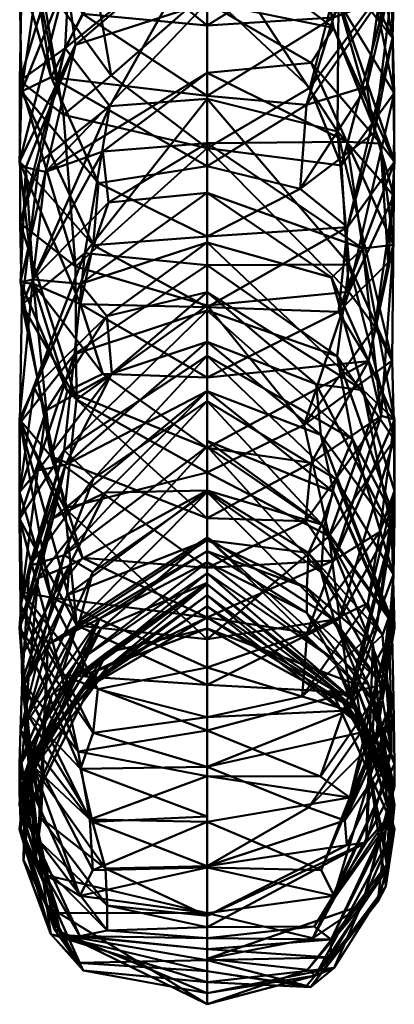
# Model space of a CAD drawing. Header units: millimetres. Extents: x -2000 to 2000, y -2000 to 2000.
# Tile 78 of 256: x -3 to 3, y -24 to -8. Entities that reach past the tile are written whole.
import ezdxf

# ---------------------------------------------------------------- set-up
doc = ezdxf.new("R2010")
doc.units = ezdxf.units.MM
doc.layers.add('E-LITE-EQPM', color=33, linetype='Continuous', lineweight=40)

msp = doc.modelspace()

# ---------------------------------------------------------------- meshes
at = {"layer": 'E-LITE-EQPM'}
mesh = msp.add_polyface(dxfattribs=at)
corners = [(0, -7.982, 3878.547), (0, -5.468, 3898.034), (-1.863, -7.402, 3886.243), (0, -7.052, 3838.874), (0, -9.706, 3818.286), (-1.558, -9.822, 3828.757), (-2.269, -8.892, 3842.468), (0, -4.55, 3858.276), (0, -7.042, 3384.539), (0, -5.918, 3368.799), (-2.249, -7.794, 3378.407), (-2.154, -6.627, 3859.791), (-2.667, -7.781, 3876.875), (-2.973, -5.266, 3887.267), (-2.95, -6.716, 3870.814), (-2.998, -9.414, 3853.646), (-2.298, -9.962, 3865.218), (-1.535, -9.33, 3874.575), (0, -10.495, 3859.06), (-2.689, -10.719, 3831.988), (-2.991, -11.693, 3837.216), (-2.497, -6.489, 3311.1), (-1.995, -8.345, 3328.092), (-3, -6.16, 3328.912), (0, -7.404, 3305.387), (-2.276, -5.164, 3289.564), (-3, -7.637, 3348.723), (-2.759, -5.798, 3339.814), (0, -8.53, 3321.136), (-2.968, -9.589, 3369.655), (-3, -10.709, 3391.481), (0, -9.656, 3336.885), (-2.495, -9.359, 3349.568), (-2.105, -8.841, 3395.433), (-2.682, -7.575, 3366.328), (-1.491, -5.951, 3361.408), (0, -10.781, 3352.635), (-1.735, -11.052, 3361.953), (0, -8.166, 3400.28), (-2.586, -10.872, 3416.043), (0, -9.29, 3416.02), (-2.561, -6.398, 3353.216)]
mesh.append_faces([[corners[k] for k in face] for face in [(3, 6, 7), (38, 39, 40), (8, 33, 38), (0, 17, 18)]], dxfattribs={"vtx0": -1, "vtx1": -1})
mesh.append_faces([[corners[k] for k in face] for face in [(6, 11, 7), (12, 2, 13), (14, 15, 16), (15, 14, 11), (13, 14, 12), (17, 16, 18), (5, 19, 6), (6, 15, 11), (15, 6, 20), (3, 5, 6), (16, 17, 12), (21, 22, 23), (24, 21, 25), (23, 26, 27), (22, 21, 28), (29, 30, 10), (22, 31, 32), (29, 26, 32), (30, 33, 10), (34, 10, 35), (29, 10, 34), (10, 33, 8), (32, 37, 29), (38, 33, 39), (23, 22, 32), (0, 2, 17), (16, 12, 14), (12, 17, 2), (41, 27, 26), (34, 41, 26), (32, 26, 23), (29, 34, 26), (41, 34, 35), (9, 35, 10)]], dxfattribs={"vtx0": -1, "vtx1": -1, "vtx2": -1})
mesh.append_faces([[corners[k] for k in face] for face in [(32, 31, 36), (21, 24, 28)]], dxfattribs={"vtx0": -1, "vtx2": -1})
mesh.append_faces([[corners[k] for k in face] for face in [(0, 1, 2), (3, 4, 5), (8, 9, 10), (28, 31, 22)]], dxfattribs={"vtx1": -1, "vtx2": -1})
mesh = msp.add_polyface(dxfattribs=at)
corners = [(0, -9.29, 3416.02), (0, -10.414, 3431.761), (2.238, -10.389, 3416.075), (2.759, -8.132, 3339.641), (2.025, -8.403, 3329.232), (3, -6.16, 3328.912), (2.213, -7.319, 3884.601), (0, -7.982, 3878.547), (1.646, -9.53, 3872.645), (2.968, -8.73, 3369.717), (1.735, -6.171, 3362.306), (1.824, -7.29, 3376.9), (0, -5.468, 3898.034), (2.108, -8.147, 3847.283), (2.991, -11.254, 3837.166), (2.089, -10.228, 3828.801), (2.95, -7.773, 3870.961), (2.154, -10.769, 3860.33), (0, -9.706, 3818.286), (0, -7.052, 3838.874), (2.998, -9.615, 3853.671), (2.298, -6.141, 3864.706), (0, -10.495, 3859.06), (0, -8.53, 3321.136), (0, -7.404, 3305.387), (1.564, -7.56, 3313.358), (3, -7.623, 3348.724), (1.678, -6.44, 3299.443), (2.783, -5.854, 3309.978), (2.027, -8.568, 3392.594), (3, -10.709, 3391.481), (0, -9.656, 3336.885), (1.594, -9.801, 3343.632), (2.495, -6.043, 3349.811), (0, -7.042, 3384.539), (0, -8.166, 3400.28), (1.67, -9.129, 3404.748), (2.778, -10.417, 3403.536), (0, -5.918, 3368.799), (0, -6.235, 3289.359), (2.561, -9.507, 3352.989), (2.682, -10.244, 3366.136)]
mesh.append_faces([[corners[k] for k in face] for face in [(7, 6, 12), (0, 36, 35)]], dxfattribs={"vtx0": -1, "vtx1": -1})
mesh.append_faces([[corners[k] for k in face] for face in [(3, 4, 5), (6, 7, 8), (9, 10, 11), (13, 14, 15), (16, 8, 17), (16, 20, 21), (20, 16, 17), (13, 21, 20), (13, 15, 19), (20, 14, 13), (5, 26, 3), (27, 25, 24), (28, 4, 25), (11, 29, 30), (31, 4, 32), (5, 4, 28), (9, 26, 33), (36, 37, 29), (11, 34, 29), (29, 37, 30), (9, 11, 30), (33, 10, 9), (23, 25, 4), (25, 27, 28), (2, 37, 36), (36, 0, 2), (36, 29, 35), (6, 8, 16), (32, 3, 40), (40, 3, 26), (3, 32, 4), (41, 40, 26), (33, 26, 5), (9, 41, 26)]], dxfattribs={"vtx0": -1, "vtx1": -1, "vtx2": -1})
mesh.append_faces([[corners[k] for k in face] for face in [(11, 38, 34), (27, 24, 39)]], dxfattribs={"vtx0": -1, "vtx2": -1})
mesh.append_faces([[corners[k] for k in face] for face in [(0, 1, 2), (18, 19, 15), (7, 22, 8), (23, 24, 25), (31, 23, 4), (34, 35, 29)]], dxfattribs={"vtx1": -1, "vtx2": -1})
mesh = msp.add_polyface(dxfattribs=at)
corners = [(2.899, -12.321, 3403.75), (2.586, -13.898, 3415.844), (2.105, -13.109, 3395.139), (0, -13.009, 3839.573), (2.269, -12.79, 3842.925), (0, -10.495, 3859.06), (0, -13.033, 3384.133), (0, -11.907, 3368.384), (2.249, -11.756, 3378.126), (2.154, -10.769, 3860.33), (0, -9.706, 3818.286), (2.089, -10.228, 3828.801), (2.274, -12.351, 3809.564), (2.965, -13.886, 3818.728), (0, -12.361, 3797.697), (2.998, -9.615, 3853.671), (2.991, -11.254, 3837.166), (1.558, -14.918, 3829.305), (2.082, -13.817, 3790.296), (0, -13.087, 3782.668), (2.689, -13.351, 3832.276), (2.968, -8.73, 3369.717), (3, -10.709, 3391.481), (1.594, -9.801, 3343.632), (1.491, -11.14, 3361.032), (0, -10.781, 3352.635), (2.682, -10.244, 3366.136), (2.494, -12.096, 3437.075), (1.992, -12.559, 3453.877), (3, -14.832, 3454.251), (0, -10.414, 3431.761), (2.238, -10.389, 3416.075), (2.985, -12.04, 3415.244), (2.778, -10.417, 3403.536), (2.791, -14.771, 3435.701), (0, -11.208, 3447.236), (0, -12.001, 3462.711), (2.499, -14.362, 3474.624), (0, -12.794, 3478.186), (0, -13.587, 3493.662), (1.746, -14.265, 3487.106), (0, -14.158, 3399.882), (1.646, -9.53, 3872.645), (0, -9.656, 3336.885), (2.561, -9.507, 3352.989)]
mesh.append_faces([[corners[k] for k in face] for face in [(3, 4, 5), (6, 2, 41), (25, 24, 7), (43, 23, 25)]], dxfattribs={"vtx0": -1, "vtx1": -1})
mesh.append_faces([[corners[k] for k in face] for face in [(0, 1, 2), (4, 9, 5), (10, 11, 12), (12, 11, 13), (4, 15, 9), (15, 4, 16), (3, 17, 4), (11, 16, 13), (12, 18, 14), (16, 4, 20), (21, 22, 8), (23, 24, 25), (22, 2, 8), (26, 8, 24), (27, 28, 29), (30, 27, 31), (31, 32, 33), (32, 31, 27), (21, 8, 26), (8, 2, 6), (27, 34, 32), (28, 27, 35), (28, 36, 37), (22, 33, 0), (22, 0, 2), (1, 0, 32), (33, 32, 0), (1, 32, 34), (9, 42, 5), (20, 13, 16), (44, 26, 24), (23, 44, 24), (7, 24, 8)]], dxfattribs={"vtx0": -1, "vtx1": -1, "vtx2": -1})
mesh.append_faces([[corners[k] for k in face] for face in [(12, 14, 10), (37, 36, 38), (27, 30, 35)]], dxfattribs={"vtx0": -1, "vtx2": -1})
mesh.append_faces([[corners[k] for k in face] for face in [(6, 7, 8), (19, 14, 18), (38, 39, 40), (35, 36, 28)]], dxfattribs={"vtx1": -1, "vtx2": -1})
mesh = msp.add_polyface(dxfattribs=at)
corners = [(-2.899, -10.804, 3403.852), (-2.586, -10.872, 3416.043), (-2.105, -8.841, 3395.433), (-2.997, -14.891, 3801.77), (-2.965, -12.991, 3818.638), (-1.957, -12.169, 3808.094), (0, -10.495, 3859.06), (-2.108, -12.386, 3847.796), (0, -13.009, 3839.573), (-2.968, -9.589, 3369.655), (-1.735, -11.052, 3361.953), (-1.824, -12.041, 3376.562), (-2.991, -11.693, 3837.216), (-2.089, -14.512, 3829.262), (-2.298, -9.962, 3865.218), (-2.998, -9.414, 3853.646), (-1.558, -9.822, 3828.757), (0, -9.706, 3818.286), (0, -12.361, 3797.697), (-2.12, -13.785, 3791.155), (0, -13.087, 3782.668), (-2.269, -8.892, 3842.468), (-2.689, -10.719, 3831.988), (-1.67, -10.548, 3425.946), (0, -9.29, 3416.02), (-2.027, -12.985, 3392.288), (-3, -10.709, 3391.481), (-2.495, -9.359, 3349.568), (0, -10.781, 3352.635), (-1.67, -14.102, 3404.412), (-2.778, -12.661, 3403.384), (0, -11.208, 3447.236), (0, -10.414, 3431.761), (-1.576, -11.362, 3439.53), (0, -11.907, 3368.384), (0, -13.033, 3384.133), (-2.238, -14.38, 3415.812), (-2.985, -12.634, 3415.205), (-2.791, -12.592, 3435.838), (-2.026, -12.662, 3455.082), (0, -12.001, 3462.711), (-1.604, -13.178, 3469.262), (0, -12.794, 3478.186)]
mesh.append_faces([[corners[k] for k in face] for face in [(6, 7, 8), (18, 5, 17), (40, 41, 42)]], dxfattribs={"vtx0": -1, "vtx1": -1})
mesh.append_faces([[corners[k] for k in face] for face in [(0, 1, 2), (3, 4, 5), (9, 10, 11), (7, 12, 13), (7, 14, 15), (14, 7, 6), (7, 13, 8), (5, 16, 17), (15, 12, 7), (13, 12, 4), (18, 19, 5), (12, 21, 22), (4, 16, 5), (23, 24, 1), (11, 25, 26), (27, 28, 10), (29, 30, 25), (11, 35, 25), (36, 37, 30), (25, 30, 26), (34, 11, 10), (9, 11, 26), (23, 33, 32), (38, 39, 33), (31, 33, 39), (1, 38, 23), (33, 23, 38), (26, 30, 0), (26, 0, 2), (1, 0, 37), (30, 37, 0), (1, 37, 38), (22, 4, 12), (22, 16, 4), (40, 39, 41)]], dxfattribs={"vtx0": -1, "vtx1": -1, "vtx2": -1})
mesh.append_faces([[corners[k] for k in face] for face in [(19, 18, 20), (11, 34, 35), (23, 32, 24)]], dxfattribs={"vtx0": -1, "vtx2": -1})
mesh.append_faces([[corners[k] for k in face] for face in [(31, 32, 33), (28, 34, 10), (40, 31, 39)]], dxfattribs={"vtx1": -1, "vtx2": -1})
mesh = msp.add_polyface(dxfattribs=at)
corners = [(2.997, -15.151, 3801.793), (2.965, -13.886, 3818.728), (1.957, -16.698, 3808.516), (0, -13.009, 3839.573), (0, -15.676, 3818.893), (1.558, -14.918, 3829.305), (1.826, -17.273, 3730.288), (0, -15.992, 3722.553), (0, -15.265, 3737.582), (2.959, -16.617, 3494.606), (1.746, -14.265, 3487.106), (1.824, -15.076, 3501.616), (2.766, -16.625, 3464.988), (2.026, -17.086, 3454.821), (3, -14.832, 3454.251), (2.274, -12.351, 3809.564), (2.689, -13.351, 3832.276), (2.269, -12.79, 3842.925), (2.331, -15.145, 3776.358), (0, -13.813, 3767.639), (0, -13.087, 3782.668), (2.989, -17.307, 3768.849), (2.061, -15.783, 3762.395), (3, -16.421, 3784.739), (1.878, -16.546, 3746.325), (0, -14.539, 3752.61), (2.082, -13.817, 3790.296), (1.67, -15.524, 3425.625), (0, -15.284, 3415.631), (2.586, -13.898, 3415.844), (2.791, -14.771, 3435.701), (2.494, -12.096, 3437.075), (3, -15.97, 3473.872), (1.576, -16.459, 3439.214), (0, -16.41, 3431.381), (0, -14.38, 3509.137), (0, -15.173, 3524.612), (2.026, -15.988, 3517.054), (2.499, -14.362, 3474.624), (0, -12.794, 3478.186), (1.835, -16.512, 3532.65), (0, -13.587, 3493.662), (0, -15.966, 3540.087), (0, -14.158, 3399.882), (2.105, -13.109, 3395.139), (1.992, -12.559, 3453.877)]
mesh.append_faces([[corners[k] for k in face] for face in [(19, 22, 25), (43, 29, 28)]], dxfattribs={"vtx0": -1, "vtx1": -1})
mesh.append_faces([[corners[k] for k in face] for face in [(0, 1, 2), (9, 10, 11), (12, 13, 14), (0, 15, 1), (5, 16, 17), (2, 5, 4), (21, 22, 18), (21, 18, 23), (24, 25, 22), (26, 15, 0), (19, 18, 22), (0, 23, 26), (26, 23, 18), (26, 18, 20), (1, 5, 2), (27, 28, 29), (14, 30, 31), (14, 32, 12), (27, 33, 34), (30, 13, 33), (14, 13, 30), (9, 32, 38), (38, 39, 10), (40, 37, 36), (11, 35, 37), (41, 11, 10), (38, 10, 9), (29, 30, 27), (33, 27, 30), (43, 44, 29), (14, 45, 38), (16, 5, 1), (38, 32, 14)]], dxfattribs={"vtx0": -1, "vtx1": -1, "vtx2": -1})
mesh.append_faces([[corners[k] for k in face] for face in [(6, 7, 8), (18, 19, 20), (24, 8, 25), (11, 41, 35), (40, 36, 42), (27, 34, 28)]], dxfattribs={"vtx0": -1, "vtx2": -1})
mesh.append_faces([[corners[k] for k in face] for face in [(3, 4, 5), (35, 36, 37)]], dxfattribs={"vtx1": -1, "vtx2": -1})
mesh = msp.add_polyface(dxfattribs=at)
corners = [(0, -15.284, 3415.631), (0, -16.41, 3431.381), (-2.238, -14.38, 3415.812), (0, -13.813, 3767.639), (-2.289, -15.323, 3773.093), (0, -13.087, 3782.668), (-2.766, -14.323, 3465.119), (-2.026, -12.662, 3455.082), (-3, -14.832, 3454.251), (0, -15.676, 3818.893), (0, -13.009, 3839.573), (-2.089, -14.512, 3829.262), (-2.997, -14.891, 3801.77), (-2.274, -16.248, 3809.931), (-2.965, -12.991, 3818.638), (-2.288, -16.998, 3745.344), (0, -14.539, 3752.61), (0, -15.265, 3737.582), (-1.957, -12.169, 3808.094), (-2.12, -13.785, 3791.155), (-3, -16.421, 3784.739), (-1.819, -15.774, 3759.203), (0, -13.033, 3384.133), (0, -14.158, 3399.882), (-2.027, -12.985, 3392.288), (-2.791, -12.592, 3435.838), (-2.494, -15.42, 3436.868), (-1.992, -17.043, 3453.611), (-2.985, -12.634, 3415.205), (-3, -15.993, 3473.871), (-1.604, -13.178, 3469.262), (-2.573, -14.689, 3478.344), (-1.523, -14.094, 3486.618), (0, -12.794, 3478.186), (-2.71, -15.644, 3491.163), (-2.268, -15.558, 3502.878), (-2.461, -16.406, 3515.258), (0, -14.38, 3509.137), (0, -13.587, 3493.662), (-1.628, -15.996, 3524.013), (0, -15.173, 3524.612), (0, -15.966, 3540.087), (-2.778, -12.661, 3403.384), (-1.67, -14.102, 3404.412), (-2.499, -17.675, 3474.443), (-2.844, -17.173, 3759.928)]
mesh.append_faces([[corners[k] for k in face] for face in [(3, 4, 5), (0, 43, 23), (16, 21, 3)]], dxfattribs={"vtx0": -1, "vtx1": -1})
mesh.append_faces([[corners[k] for k in face] for face in [(6, 7, 8), (12, 13, 14), (9, 11, 13), (13, 11, 14), (12, 18, 19), (20, 12, 19), (20, 19, 4), (19, 5, 4), (4, 3, 21), (16, 15, 21), (8, 25, 26), (26, 27, 8), (1, 26, 2), (28, 2, 26), (26, 25, 28), (8, 29, 6), (30, 6, 31), (30, 32, 33), (8, 7, 25), (34, 35, 32), (35, 36, 37), (36, 39, 37), (2, 42, 43), (43, 0, 2), (43, 24, 23), (31, 6, 29), (6, 30, 7), (34, 31, 29), (44, 29, 8), (31, 34, 32), (30, 31, 32), (38, 32, 35), (21, 45, 4)]], dxfattribs={"vtx0": -1, "vtx1": -1, "vtx2": -1})
mesh.append_faces([[corners[k] for k in face] for face in [(15, 16, 17)]], dxfattribs={"vtx0": -1, "vtx2": -1})
mesh.append_faces([[corners[k] for k in face] for face in [(0, 1, 2), (9, 10, 11), (22, 23, 24), (37, 38, 35), (40, 37, 39, 41), (38, 33, 32)]], dxfattribs={"vtx1": -1, "vtx2": -1})
mesh = msp.add_polyface(dxfattribs=at)
corners = [(-1.693, -18.166, 3702.342), (-2.038, -18.037, 3715.237), (0, -16.718, 3707.524), (-2.274, -16.248, 3809.931), (0, -18.344, 3798.213), (0, -15.676, 3818.893), (-2.989, -17.801, 3768.882), (-2.331, -18.914, 3776.631), (-3, -16.421, 3784.739), (0, -15.992, 3722.553), (-2.082, -18.126, 3790.646), (-2.289, -15.323, 3773.093), (-1.819, -15.774, 3759.203), (-2.288, -16.998, 3745.344), (-2.844, -17.173, 3759.928), (-1.826, -17.273, 3730.288), (0, -15.265, 3737.582), (-2.989, -19.795, 3732.807), (-2.997, -14.891, 3801.77), (-2.958, -19.022, 3752.995), (-1.992, -17.043, 3453.611), (-2.494, -15.42, 3436.868), (0, -17.204, 3446.879), (-3, -18.164, 3516.13), (-2.268, -15.558, 3502.878), (-2.959, -17.593, 3494.557), (0, -17.999, 3462.377), (-2.499, -17.675, 3474.443), (-3, -15.993, 3473.871), (-2.703, -17.369, 3527.357), (-2.954, -18.592, 3537.947), (-2.207, -17.171, 3540.468), (0, -16.936, 3570.8), (0, -16.759, 3555.562), (-2.547, -18.426, 3562.815), (-2.461, -16.406, 3515.258), (-2.238, -17.637, 3551.936), (0, -15.966, 3540.087), (-1.716, -18.011, 3578.544), (0, -17.112, 3586.038), (-1.991, -18.649, 3596.394), (0, -17.288, 3601.276), (-2.71, -15.644, 3491.163), (-1.628, -15.996, 3524.013), (0, -17.465, 3616.514), (-1.978, -18.912, 3612.294), (-3, -14.832, 3454.251), (0, -16.41, 3431.381), (-2.955, -19.12, 3551.633), (-1.592, -18.792, 3627.265), (0, -17.641, 3631.752), (0, -17.444, 3692.495)]
mesh.append_faces([[corners[k] for k in face] for face in [(9, 15, 16), (51, 0, 2), (37, 36, 33)]], dxfattribs={"vtx0": -1, "vtx1": -1})
mesh.append_faces([[corners[k] for k in face] for face in [(0, 1, 2), (6, 7, 8), (3, 10, 4), (8, 11, 6), (12, 13, 14), (15, 9, 1), (15, 13, 16), (13, 15, 17), (10, 3, 18), (18, 8, 10), (14, 19, 6), (10, 8, 7), (20, 21, 22), (23, 24, 25), (20, 26, 27), (25, 28, 27), (29, 30, 31), (35, 23, 29), (36, 37, 31), (38, 32, 34), (40, 39, 38), (25, 24, 42), (24, 23, 35), (43, 29, 31), (35, 29, 43), (25, 42, 28), (46, 20, 27), (48, 36, 31), (31, 37, 43), (36, 34, 33), (14, 6, 11), (19, 14, 13)]], dxfattribs={"vtx0": -1, "vtx1": -1, "vtx2": -1})
mesh.append_faces([[corners[k] for k in face] for face in [(3, 4, 5), (21, 47, 22), (49, 50, 44)]], dxfattribs={"vtx0": -1, "vtx2": -1})
mesh.append_faces([[corners[k] for k in face] for face in [(9, 2, 1), (32, 33, 34), (39, 32, 38), (41, 39, 40), (44, 41, 45), (22, 26, 20)]], dxfattribs={"vtx1": -1, "vtx2": -1})
mesh = msp.add_polyface(dxfattribs=at)
corners = [(2.812, -18.278, 3543.191), (1.835, -16.512, 3532.65), (1.625, -16.965, 3547.866), (1.878, -16.546, 3746.325), (1.826, -17.273, 3730.288), (0, -15.265, 3737.582), (2.038, -18.037, 3715.237), (0, -15.992, 3722.553), (0, -18.344, 3798.213), (2.12, -18.02, 3791.502), (1.957, -16.698, 3808.516), (2.997, -15.151, 3801.793), (3, -16.421, 3784.739), (0, -15.676, 3818.893), (2.289, -19.194, 3773.366), (2.989, -17.307, 3768.849), (2.989, -19.301, 3732.784), (0, -17.444, 3692.495), (0, -16.718, 3707.524), (2.38, -19.063, 3692.611), (0, -18.17, 3677.466), (2.958, -18.037, 3752.938), (2.061, -15.783, 3762.395), (0, -17.465, 3616.514), (2.341, -19.314, 3613.822), (0, -17.288, 3601.276), (0, -17.204, 3446.879), (0, -16.41, 3431.381), (1.576, -16.459, 3439.214), (3, -18.164, 3516.13), (2.268, -19.486, 3502.689), (2.959, -16.617, 3494.606), (1.604, -18.242, 3468.977), (2.766, -16.625, 3464.988), (2.573, -17.766, 3478.178), (0, -17.999, 3462.377), (2.026, -17.086, 3454.821), (2.026, -15.988, 3517.054), (1.824, -15.076, 3501.616), (2.905, -18.009, 3529.279), (1.598, -17.521, 3564.504), (2.655, -18.421, 3556.923), (0, -17.112, 3586.038), (2.034, -18.671, 3595.575), (1.598, -17.921, 3578.083), (0, -15.966, 3540.087), (0, -16.759, 3555.562), (0, -16.936, 3570.8), (2.71, -18.201, 3491.033), (3, -15.97, 3473.872), (0, -17.641, 3631.752), (2.066, -19.156, 3626.972), (2.575, -19.046, 3704.566)]
mesh.append_faces([[corners[k] for k in face] for face in [(8, 10, 13), (7, 6, 18), (23, 24, 25), (46, 2, 45), (47, 40, 46), (50, 51, 23)]], dxfattribs={"vtx0": -1, "vtx1": -1})
mesh.append_faces([[corners[k] for k in face] for face in [(0, 1, 2), (3, 4, 5), (4, 6, 7), (8, 9, 10), (11, 10, 9), (12, 11, 9), (12, 9, 14), (12, 14, 15), (16, 4, 3), (21, 16, 3), (21, 3, 22), (22, 15, 21), (29, 30, 31), (32, 33, 34), (37, 29, 38), (1, 0, 39), (2, 40, 41), (42, 43, 44), (31, 38, 29), (29, 37, 39), (45, 2, 1), (0, 2, 41), (40, 47, 44), (2, 46, 40), (31, 30, 48), (1, 39, 37), (26, 28, 36), (31, 48, 49), (6, 52, 18), (35, 36, 32), (34, 33, 49), (33, 32, 36), (48, 34, 49)]], dxfattribs={"vtx0": -1, "vtx1": -1, "vtx2": -1})
mesh.append_faces([[corners[k] for k in face] for face in [(44, 47, 42), (43, 42, 25)]], dxfattribs={"vtx0": -1, "vtx2": -1})
mesh.append_faces([[corners[k] for k in face] for face in [(17, 18, 19, 20), (26, 27, 28), (35, 26, 36)]], dxfattribs={"vtx1": -1, "vtx2": -1})
mesh = msp.add_polyface(dxfattribs=at)
corners = [(0, -19.803, 3768.052), (2.289, -19.194, 3773.366), (0, -19.073, 3783.133), (2.655, -18.421, 3556.923), (1.598, -17.521, 3564.504), (2.702, -18.96, 3570.853), (2.575, -19.046, 3704.566), (3, -20.701, 3698.461), (2.38, -19.063, 3692.611), (2.12, -18.02, 3791.502), (2.958, -18.037, 3752.938), (2.288, -20.876, 3745.552), (2.989, -19.301, 3732.784), (0, -18.17, 3677.466), (2.441, -19.497, 3672.813), (2.066, -19.156, 3626.972), (2.341, -19.314, 3613.822), (0, -17.465, 3616.514), (2.038, -18.037, 3715.237), (3, -20.334, 3712.582), (0, -16.718, 3707.524), (1.826, -17.273, 3730.288), (2.844, -19.063, 3760.045), (2.989, -17.307, 3768.849), (0, -18.344, 3798.213), (1.604, -18.242, 3468.977), (1.523, -19.26, 3486.348), (0, -18.794, 3477.875), (2.71, -18.201, 3491.033), (2.268, -19.486, 3502.689), (2.812, -18.278, 3543.191), (2.955, -20.137, 3551.598), (2.954, -19.624, 3537.908), (2.547, -21.592, 3562.72), (1.598, -17.921, 3578.083), (2.739, -19.415, 3584.62), (2.461, -19.834, 3515.105), (3, -18.164, 3516.13), (2.703, -19.96, 3527.25), (2.905, -18.009, 3529.279), (2.034, -18.671, 3595.575), (3, -20.996, 3601.438), (0, -17.288, 3601.276), (2.501, -19.748, 3639.561), (0, -17.641, 3631.752), (0, -17.817, 3646.99), (2.941, -20.706, 3622.11), (1.985, -19.133, 3656.219), (0, -17.994, 3662.228), (0, -19.589, 3493.374), (0, -17.999, 3462.377), (2.573, -17.766, 3478.178), (1.819, -20.539, 3759.498)]
mesh.append_faces([[corners[k] for k in face] for face in [(0, 1, 2), (13, 14, 48), (50, 25, 27)]], dxfattribs={"vtx0": -1, "vtx1": -1})
mesh.append_faces([[corners[k] for k in face] for face in [(3, 4, 5), (6, 7, 8), (9, 2, 1), (10, 11, 12), (13, 8, 14), (15, 16, 17), (18, 19, 6), (8, 20, 6), (19, 18, 12), (21, 12, 18), (22, 10, 23), (25, 26, 27), (28, 29, 26), (30, 31, 32), (33, 3, 5), (5, 34, 35), (30, 3, 31), (36, 37, 38), (32, 38, 39), (5, 4, 34), (40, 35, 34), (41, 40, 16), (40, 42, 16), (16, 15, 46), (35, 40, 41), (38, 37, 39), (29, 37, 36), (30, 32, 39), (47, 48, 14), (45, 47, 43), (15, 44, 43), (22, 23, 1), (51, 28, 26), (25, 51, 26), (49, 26, 29), (10, 22, 11), (52, 22, 1)]], dxfattribs={"vtx0": -1, "vtx1": -1, "vtx2": -1})
mesh.append_faces([[corners[k] for k in face] for face in [(9, 24, 2), (43, 44, 45), (47, 45, 48)]], dxfattribs={"vtx0": -1, "vtx2": -1})
mesh.append_faces([[corners[k] for k in face] for face in [(49, 27, 26)]], dxfattribs={"vtx1": -1, "vtx2": -1})
mesh = msp.add_polyface(dxfattribs=at)
corners = [(-3, -20.334, 3712.582), (-2.989, -19.795, 3732.807), (-2.038, -18.037, 3715.237), (-2.959, -17.593, 3494.557), (-1.746, -19.143, 3486.852), (-1.824, -19.84, 3501.385), (-2.331, -18.914, 3776.631), (0, -19.803, 3768.052), (0, -19.073, 3783.133), (-2.989, -17.801, 3768.882), (-2.061, -20.139, 3762.673), (-2.958, -19.022, 3752.995), (-2.288, -16.998, 3745.344), (-2.483, -19.233, 3691.525), (0, -17.444, 3692.495), (-1.609, -18.563, 3682.282), (-1.739, -18.828, 3669.906), (-2.889, -20.417, 3674.706), (-1.826, -17.273, 3730.288), (0, -18.344, 3798.213), (-2.082, -18.126, 3790.646), (-2.238, -17.637, 3551.936), (-2.955, -19.12, 3551.633), (-2.547, -18.426, 3562.815), (-2.499, -17.675, 3474.443), (0, -18.794, 3477.875), (-2.026, -20.417, 3516.858), (-3, -18.164, 3516.13), (-2.812, -20.349, 3543.115), (-2.954, -18.592, 3537.947), (0, -17.999, 3462.377), (0, -19.589, 3493.374), (-2.905, -19.487, 3529.219), (-2.703, -17.369, 3527.357), (-1.991, -18.649, 3596.394), (-2.911, -20.465, 3612.904), (-1.978, -18.912, 3612.294), (-2.037, -19.186, 3654.749), (0, -17.994, 3662.228), (0, -17.817, 3646.99), (-1.716, -18.011, 3578.544), (-2.968, -20.314, 3589.366), (-2.904, -19.693, 3577.112), (-1.592, -18.792, 3627.265), (0, -17.465, 3616.514), (-2.207, -17.171, 3540.468), (-2.738, -20.098, 3624.821), (-1.658, -18.9, 3639.561), (0, -18.17, 3677.466), (0, -17.641, 3631.752), (0, -17.288, 3601.276), (-1.693, -18.166, 3702.342), (-3, -20.798, 3698.464)]
mesh.append_faces([[corners[k] for k in face] for face in [(38, 16, 48), (49, 47, 39)]], dxfattribs={"vtx0": -1, "vtx1": -1})
mesh.append_faces([[corners[k] for k in face] for face in [(0, 1, 2), (3, 4, 5), (9, 10, 6), (11, 12, 1), (13, 14, 15), (16, 17, 15), (1, 18, 2), (10, 9, 11), (20, 6, 8), (21, 22, 23), (24, 25, 4), (26, 27, 5), (28, 22, 29), (3, 5, 27), (24, 4, 3), (27, 26, 32), (29, 33, 32), (34, 35, 36), (34, 40, 41), (42, 40, 23), (43, 44, 36), (33, 27, 32), (28, 29, 32), (29, 22, 45), (43, 46, 47), (16, 38, 37), (47, 49, 43), (48, 16, 15), (39, 47, 37), (46, 43, 36), (34, 36, 50), (13, 15, 17), (42, 41, 40), (2, 51, 0), (13, 51, 14), (13, 52, 51)]], dxfattribs={"vtx0": -1, "vtx1": -1, "vtx2": -1})
mesh.append_faces([[corners[k] for k in face] for face in [(6, 7, 8), (24, 30, 25), (37, 38, 39)]], dxfattribs={"vtx0": -1, "vtx2": -1})
mesh.append_faces([[corners[k] for k in face] for face in [(8, 19, 20), (25, 31, 4), (14, 48, 15)]], dxfattribs={"vtx1": -1, "vtx2": -1})
mesh = msp.add_polyface(dxfattribs=at)
corners = [(-2.702, -21.556, 3570.782), (-2.739, -21.85, 3584.565), (-2.904, -19.693, 3577.112), (-2.812, -20.349, 3543.115), (-1.835, -21.263, 3532.461), (-1.625, -22.011, 3547.689), (-1.878, -21.224, 3746.578), (-1.826, -22.034, 3730.502), (0, -21.263, 3737.891), (-2.989, -19.795, 3732.807), (-2.037, -19.186, 3654.749), (-3, -21.38, 3657.443), (-1.739, -18.828, 3669.906), (-3, -20.334, 3712.582), (-1.693, -18.166, 3702.342), (-3, -20.798, 3698.464), (-2.981, -21.369, 3685.441), (-2.889, -20.417, 3674.706), (-2.441, -22.985, 3672.865), (-2.038, -22.445, 3715.398), (-2.958, -19.022, 3752.995), (-2.061, -20.139, 3762.673), (0, -20.533, 3752.972), (0, -19.803, 3768.052), (-2.331, -18.914, 3776.631), (0, -20.384, 3508.872), (0, -21.179, 3524.37), (-2.026, -20.417, 3516.858), (-1.824, -19.84, 3501.385), (0, -19.589, 3493.374), (-2.905, -19.487, 3529.219), (-2.341, -23.073, 3613.78), (-2.911, -20.465, 3612.904), (-3, -20.996, 3601.438), (-2.968, -20.314, 3589.366), (-1.746, -19.143, 3486.852), (-2.547, -18.426, 3562.815), (-2.655, -21.205, 3556.833), (0, -21.974, 3539.869), (-2.955, -19.12, 3551.633), (-1.658, -18.9, 3639.561), (-2.865, -20.527, 3641.615), (-2.483, -19.233, 3691.525), (-2.738, -20.098, 3624.821), (-1.978, -18.912, 3612.294), (-2.941, -21.877, 3622.101), (-1.991, -18.649, 3596.394), (-2.575, -22.117, 3704.661)]
mesh.append_faces([[corners[k] for k in face] for face in [(23, 21, 22)]], dxfattribs={"vtx0": -1, "vtx1": -1})
mesh.append_faces([[corners[k] for k in face] for face in [(0, 1, 2), (3, 4, 5), (6, 7, 8), (9, 7, 6), (10, 11, 12), (13, 14, 15), (16, 17, 18), (13, 19, 9), (7, 9, 19), (20, 9, 6), (20, 6, 21), (6, 22, 21), (23, 24, 21), (4, 27, 26), (28, 25, 27), (4, 3, 30), (31, 32, 33), (34, 2, 1), (29, 28, 35), (36, 37, 0), (3, 5, 37), (3, 37, 39), (1, 33, 34), (10, 40, 41), (36, 0, 2), (4, 30, 27), (36, 39, 37), (11, 18, 17), (16, 15, 42), (11, 10, 41), (11, 17, 12), (41, 40, 43), (43, 44, 32), (45, 43, 32), (33, 32, 46), (43, 45, 41), (34, 33, 46), (17, 16, 42), (15, 47, 13)]], dxfattribs={"vtx0": -1, "vtx1": -1, "vtx2": -1})
mesh.append_faces([[corners[k] for k in face] for face in [(6, 8, 22), (28, 29, 25), (4, 26, 38)]], dxfattribs={"vtx0": -1, "vtx2": -1})
mesh.append_faces([[corners[k] for k in face] for face in [(25, 26, 27)]], dxfattribs={"vtx1": -1, "vtx2": -1})
mesh = msp.add_polyface(dxfattribs=at)
corners = [(2.702, -18.96, 3570.853), (2.739, -19.415, 3584.62), (2.904, -21.181, 3577.075), (3, -20.334, 3712.582), (2.989, -19.301, 3732.784), (2.038, -22.445, 3715.398), (2.288, -20.876, 3745.552), (0, -20.533, 3752.972), (0, -21.263, 3737.891), (2.289, -19.194, 3773.366), (0, -19.803, 3768.052), (1.819, -20.539, 3759.498), (2.844, -19.063, 3760.045), (0, -21.992, 3722.811), (1.826, -22.034, 3730.502), (1.693, -23.122, 3702.489), (3, -20.701, 3698.461), (2.981, -20.713, 3685.427), (2.889, -22.015, 3674.731), (2.441, -19.497, 3672.813), (2.238, -21.638, 3551.802), (2.955, -20.137, 3551.598), (2.547, -21.592, 3562.72), (2.341, -19.314, 3613.822), (2.911, -21.897, 3612.887), (3, -20.996, 3601.438), (2.968, -21.177, 3589.348), (2.703, -19.96, 3527.25), (2.954, -19.624, 3537.908), (2.207, -21.241, 3540.316), (0, -21.974, 3539.869), (3, -21.38, 3657.443), (1.985, -19.133, 3656.219), (2.501, -19.748, 3639.561), (2.941, -20.706, 3622.11), (2.865, -22.29, 3641.615), (2.268, -19.486, 3502.689), (2.461, -19.834, 3515.105), (0, -20.384, 3508.872), (1.628, -21.036, 3523.8), (0, -19.589, 3493.374), (0, -21.179, 3524.37), (2.655, -18.421, 3556.923), (2.483, -22.597, 3691.607), (2.738, -22.537, 3624.805), (2.066, -19.156, 3626.972), (1.716, -22.938, 3578.422), (1.991, -23.145, 3596.312), (2.38, -19.063, 3692.611), (2.575, -19.046, 3704.566)]
mesh.append_faces([[corners[k] for k in face] for face in [(13, 14, 8), (7, 11, 10)]], dxfattribs={"vtx0": -1, "vtx1": -1})
mesh.append_faces([[corners[k] for k in face] for face in [(0, 1, 2), (3, 4, 5), (9, 10, 11), (11, 6, 12), (7, 6, 11), (4, 14, 5), (3, 15, 16), (17, 18, 19), (14, 6, 8), (6, 14, 4), (20, 21, 22), (23, 24, 25), (26, 2, 1), (27, 28, 29), (1, 25, 26), (20, 30, 29), (31, 32, 19), (31, 33, 32), (34, 24, 23), (35, 34, 33), (22, 0, 2), (36, 37, 38), (39, 27, 29), (37, 27, 39), (37, 39, 38), (21, 20, 29), (28, 21, 29), (22, 21, 42), (29, 30, 39), (31, 19, 18), (17, 16, 43), (31, 35, 33), (34, 44, 24), (33, 34, 45), (2, 26, 46), (26, 25, 47), (48, 16, 17), (48, 17, 19), (16, 49, 3)]], dxfattribs={"vtx0": -1, "vtx1": -1, "vtx2": -1})
mesh.append_faces([[corners[k] for k in face] for face in [(6, 7, 8)]], dxfattribs={"vtx0": -1, "vtx2": -1})
mesh.append_faces([[corners[k] for k in face] for face in [(38, 40, 36), (41, 38, 39, 30)]], dxfattribs={"vtx1": -1, "vtx2": -1})
mesh = msp.add_polyface(dxfattribs=at)
corners = [(-2.655, -21.205, 3556.833), (-1.598, -22.603, 3564.354), (-2.702, -21.556, 3570.782), (-1.826, -22.034, 3730.502), (0, -21.992, 3722.811), (0, -21.263, 3737.891), (-2.038, -22.445, 3715.398), (-2.575, -22.117, 3704.661), (-3, -20.798, 3698.464), (-2.38, -22.718, 3692.702), (0, -24.181, 3677.57), (-2.441, -22.985, 3672.865), (0, -23.452, 3692.65), (0, -22.722, 3707.731), (-2.066, -23.516, 3626.947), (-2.341, -23.073, 3613.78), (0, -23.475, 3616.468), (-3, -20.334, 3712.582), (0, -23.299, 3601.193), (-1.625, -22.011, 3547.689), (0, -23.122, 3585.918), (-2.034, -23.09, 3595.493), (-1.598, -23.003, 3577.956), (-2.739, -21.85, 3584.565), (0, -21.974, 3539.869), (-1.835, -21.263, 3532.461), (0, -22.769, 3555.367), (0, -22.946, 3570.642), (-3, -20.996, 3601.438), (-3, -21.38, 3657.443), (-1.985, -23.64, 3656.251), (-2.501, -23.06, 3639.56), (0, -23.652, 3631.744), (0, -23.828, 3647.019), (-2.941, -21.877, 3622.101), (-2.911, -20.465, 3612.904), (-2.865, -20.527, 3641.615), (0, -24.005, 3662.294), (-2.981, -21.369, 3685.441)]
mesh.append_faces([[corners[k] for k in face] for face in [(4, 6, 13), (16, 15, 18), (26, 19, 24), (27, 1, 26), (10, 11, 37), (32, 14, 16)]], dxfattribs={"vtx0": -1, "vtx1": -1})
mesh.append_faces([[corners[k] for k in face] for face in [(0, 1, 2), (3, 6, 4), (7, 8, 9), (10, 9, 11), (14, 15, 16), (6, 17, 7), (9, 13, 7), (19, 1, 0), (20, 21, 22), (2, 22, 23), (24, 19, 25), (1, 27, 22), (2, 1, 22), (19, 26, 1), (21, 23, 22), (28, 21, 15), (21, 18, 15), (29, 30, 11), (29, 31, 30), (34, 35, 15), (15, 14, 34), (36, 34, 31), (23, 21, 28), (30, 37, 11), (29, 36, 31), (33, 30, 31), (31, 34, 14), (14, 32, 31), (9, 8, 38), (9, 38, 11), (6, 7, 13)]], dxfattribs={"vtx0": -1, "vtx1": -1, "vtx2": -1})
mesh.append_faces([[corners[k] for k in face] for face in [(3, 4, 5), (22, 27, 20), (31, 32, 33), (21, 20, 18), (30, 33, 37)]], dxfattribs={"vtx0": -1, "vtx2": -1})
mesh.append_faces([[corners[k] for k in face] for face in [(12, 13, 9, 10)]], dxfattribs={"vtx1": -1, "vtx2": -1})
mesh = msp.add_polyface(dxfattribs=at)
corners = [(1.693, -23.122, 3702.489), (2.038, -22.445, 3715.398), (0, -22.722, 3707.731), (0, -21.992, 3722.811), (2.483, -22.597, 3691.607), (0, -23.452, 3692.65), (1.609, -23.632, 3682.381), (2.037, -23.6, 3654.777), (3, -21.38, 3657.443), (1.739, -23.723, 3669.972), (2.889, -22.015, 3674.731), (1.826, -22.034, 3730.502), (0, -22.946, 3570.642), (0, -22.769, 3555.367), (2.547, -21.592, 3562.72), (1.991, -23.145, 3596.312), (2.911, -21.897, 3612.887), (1.978, -23.432, 3612.24), (0, -24.005, 3662.294), (0, -23.828, 3647.019), (1.658, -23.908, 3639.559), (2.865, -22.29, 3641.615), (1.716, -22.938, 3578.422), (2.968, -21.177, 3589.348), (0, -23.122, 3585.918), (2.904, -21.181, 3577.075), (0, -23.299, 3601.193), (1.592, -23.884, 3627.236), (0, -23.475, 3616.468), (2.238, -21.638, 3551.802), (2.738, -22.537, 3624.805), (0, -24.181, 3677.57), (0, -23.652, 3631.744), (3, -20.996, 3601.438), (2.941, -20.706, 3622.11), (3, -20.334, 3712.582), (3, -20.701, 3698.461), (2.981, -20.713, 3685.427), (0, -21.974, 3539.869)]
mesh.append_faces([[corners[k] for k in face] for face in [(18, 9, 31), (32, 20, 19), (5, 0, 2), (38, 29, 13)]], dxfattribs={"vtx0": -1, "vtx1": -1})
mesh.append_faces([[corners[k] for k in face] for face in [(0, 1, 2), (4, 5, 6), (7, 8, 9), (9, 10, 6), (11, 3, 1), (15, 16, 17), (7, 20, 21), (22, 12, 14), (15, 22, 23), (15, 24, 22), (25, 22, 14), (27, 28, 17), (29, 14, 13), (27, 30, 20), (9, 18, 7), (8, 7, 21), (20, 32, 27), (31, 9, 6), (8, 10, 9), (19, 20, 7), (21, 20, 30), (30, 27, 17), (30, 17, 16), (15, 17, 26), (4, 6, 10), (33, 16, 15), (30, 34, 21), (1, 0, 35), (4, 0, 5), (4, 36, 0), (10, 37, 4)]], dxfattribs={"vtx0": -1, "vtx1": -1, "vtx2": -1})
mesh.append_faces([[corners[k] for k in face] for face in [(7, 18, 19), (27, 32, 28)]], dxfattribs={"vtx0": -1, "vtx2": -1})
mesh.append_faces([[corners[k] for k in face] for face in [(3, 2, 1), (12, 13, 14), (24, 12, 22), (26, 24, 15), (28, 26, 17), (5, 31, 6)]], dxfattribs={"vtx1": -1, "vtx2": -1})

doc.saveas('drawing.dxf')
